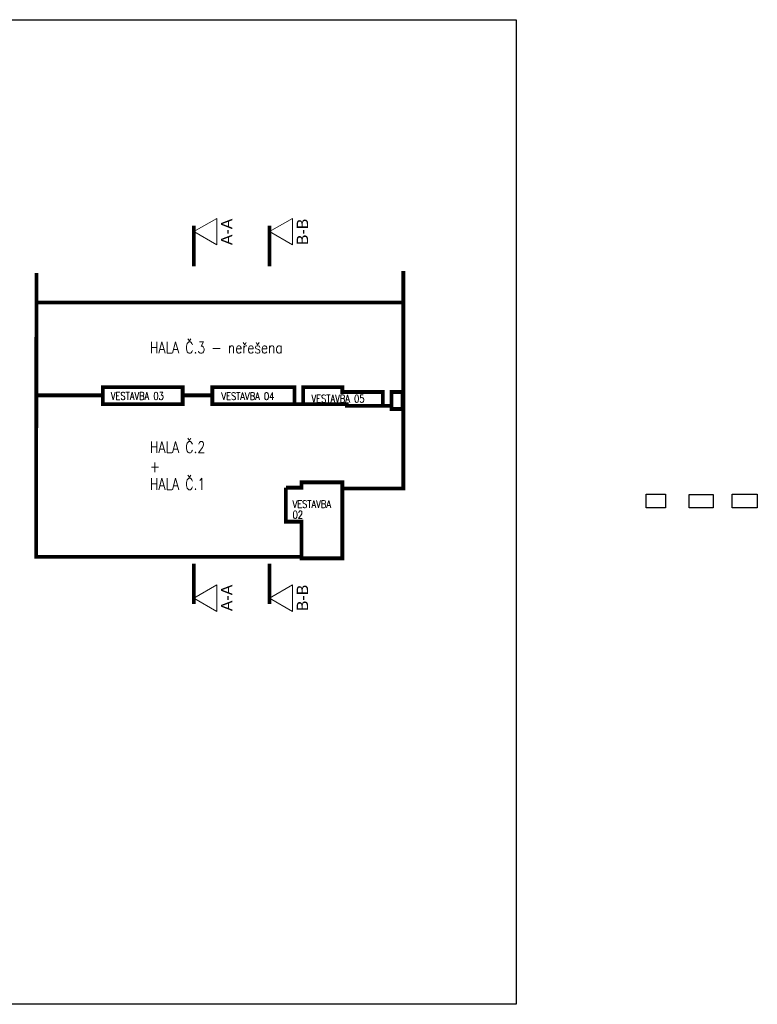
# Model space of a CAD drawing. Header units: millimetres. Extents: x -485339 to 350584, y -1189934 to 0.
# Tile 157 of 178: x 155877 to 350584, y -1189934 to -929891. Entities that reach past the tile are written whole.
import ezdxf

# ---------------------------------------------------------------- set-up
doc = ezdxf.new("R2010")
doc.units = ezdxf.units.MM
doc.header["$LTSCALE"] = 10
doc.linetypes.add('DASHDOT', pattern=[25.4, 12.7, -6.35, 0, -6.35])
doc.layers.get('Defpoints').update_dxf_attribs({"color": 201})
doc.layers.add('St_popis', color=250, linetype='Continuous', lineweight=18)
doc.styles.add('Andy', font='arial.ttf')
doc.styles.get("Standard").update_dxf_attribs({"font": 'simplex.shx', "width": 0.8})
picture_1 = doc.add_image_def('image1.png', size_in_pixel=(1121, 792))
picture_2 = doc.add_image_def('image2.jpg', size_in_pixel=(1370, 771))
picture_3 = doc.add_image_def('image3.jpg', size_in_pixel=(1434, 786))

# ---------------------------------------------------------------- blocks, each defined once
blk = doc.blocks.new('G$C6C3BF058')
at = {"layer": 'St_popis'}
for points in [[(41551, 10918), (47578, 7438), (47578, 14397)], [(61515, 10918), (67542, 7438), (67542, 14397)], [(41551, -85887), (47578, -82407), (47578, -89367)], [(61515, -85887), (67542, -82407), (67542, -89367)]]:
    blk.add_lwpolyline(points, close=True, dxfattribs=at)
at = {"layer": 'St_popis', "linetype": 'DASHDOT', "ltscale": 25, "const_width": 1000}
for points in [[(41551, 12465), (41551, 1770)], [(61515, 12465), (61515, 1770)], [(41551, -87434), (41551, -76739)], [(61515, -87434), (61515, -76739)]]:
    blk.add_lwpolyline(points, dxfattribs=at)
at = {"layer": 'St_popis', "const_width": 1000}
for points in [[(0, 0), (-100, -74969), (69950, -74969), (69950, -75369), (80730, -75369), (80730, -56950), (96829, -56937), (96829, 505)], [(96829, -7816), (0, -7816)], [(17490, -32314), (-38, -32314)], [(46420, -32308), (38590, -32314)], [(70420, -34634), (68120, -34634)], [(91420, -35084), (93720, -35084)], [(80730, -56950), (80730, -55309), (69950, -55309), (69950, -56709), (65850, -56709)], [(65850, -56709), (65850, -65689), (69950, -65689), (69950, -74969)]]:
    blk.add_lwpolyline(points, dxfattribs=at)
for points in [[(17490, -34634), (38590, -34634), (38590, -30134), (17490, -30134)], [(46420, -34634), (68120, -34634), (68120, -30134), (46420, -30134)], [(70420, -30134), (80730, -30134), (80730, -31434), (91420, -31434), (91420, -35084), (81920, -35084), (81920, -34634), (70420, -34634)], [(93720, -35934), (96679, -35934), (96679, -31434), (93720, -31434)]]:
    blk.add_lwpolyline(points, close=True, dxfattribs=at)
at = {"layer": 'St_popis', "style": 'Andy'}
for s, p in [('A-A', (51730, 7358)), ('B-B', (71694, 7358)), ('A-A', (51730, -89313)), ('B-B', (71694, -89313))]:
    blk.add_text(s, height=3000, rotation=90, dxfattribs=at).set_placement(p)
at = {"layer": 'St_popis', "width": 0.8}
for s, height, p in [('HALA Č.3 - neřešena', 3000, (29932, -21224)), ('VESTAVBA 03', 2000, (19617, -33479)), ('VESTAVBA 04', 2000, (48803, -33539)), ('VESTAVBA 05', 2000, (72601, -34204)), ('HALA Č.2', 3000, (29932, -47522)), ('+', 3000, (29932, -52607)), ('HALA Č.1', 3000, (29932, -57234)), ('VESTAVBA', 2000, (67609, -62054)), ('02', 2000, (67609, -64849))]:
    blk.add_text(s, height=height, dxfattribs=at).set_placement(p)

msp = doc.modelspace()

# ---------------------------------------------------------------- linework, layer by layer
at = {"layer": 'Defpoints'}
msp.add_lwpolyline([(-480994, -929890.9), (286897.8, -929890.9), (286897.8, -1189933.9), (-480994, -1189933.9)], close=True, dxfattribs=at)

# ---------------------------------------------------------------- block references
at = {"layer": 'St_popis'}
msp.add_blockref('G$C6C3BF058', (160306.2, -996781.2), dxfattribs=at)

# ---------------------------------------------------------------- pictures from other files: only their frames are drawn
image = msp.add_image(picture_1, insert=(321219, -1058808.8), size_in_units=(5153.2, 3640.8))
image.dxf.flags = 15
image = msp.add_image(picture_2, insert=(332629.7, -1058808.8), size_in_units=(6297.8, 3544.2))
image.dxf.flags = 15
image = msp.add_image(picture_3, insert=(343992.5, -1058808.8), size_in_units=(6592, 3613.2))
image.dxf.flags = 15

doc.saveas('drawing.dxf')
